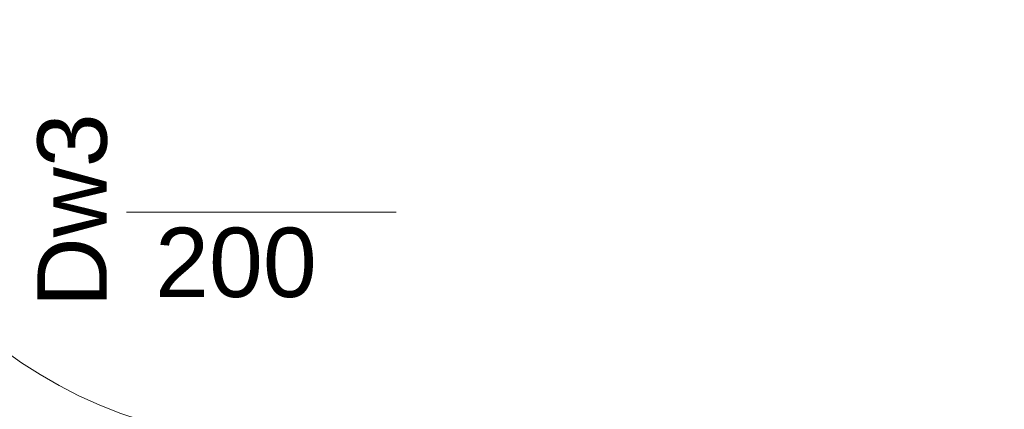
# Model space of a CAD drawing. Header units: millimetres. Extents: x 922208 to 1069538, y -182208 to -99877.
# Tile 79 of 256: x 982413 to 984187, y -170680 to -169979. Entities that reach past the tile are written whole.
import ezdxf

# ---------------------------------------------------------------- set-up
doc = ezdxf.new("R2010")
doc.units = ezdxf.units.MM
doc.header["$MEASUREMENT"] = 0
doc.linetypes.add('HIDDEN', pattern=[20, 10, -10])
for name, color, linetype, lineweight in [('IS_POWRÓT', 5, 'HIDDEN', 30), ('Nowe_210-A Pomieszczenia_Nr_pióra__41', 7, 'Continuous', 15), ('Nowe_220-A Ściany_Nr_pióra__3', 7, 'Continuous', 13), ('Nowe_220-A Ściany_Nr_pióra__7', 7, 'Continuous', 13)]:
    doc.layers.add(name, color=color, linetype=linetype, lineweight=lineweight)
doc.layers.add('Nowe_220-A Ściany_Nr_pióra__45', color=7, linetype='Continuous', lineweight=15, true_color=0x40a5ff)
doc.styles.add('STYL_AUTOMATYCZNY_1', font='arial.ttf')

# ---------------------------------------------------------------- blocks, each defined once
blk = doc.blocks.new('parter01')
at = {"layer": 'Nowe_220-A Ściany_Nr_pióra__3', "color": 7, "linetype": 'Continuous', "lineweight": 0}
blk.add_arc((982876.55073, -110228.02068), 824, 180, 270, dxfattribs=at)
at = {"layer": 'Nowe_220-A Ściany_Nr_pióra__45', "color": 161, "linetype": 'Continuous', "lineweight": 0, "true_color": 0x40a5ff}
blk.add_line((982604.76502, -110640.02068), (983091.1513, -110640.02068), dxfattribs=at)
at = {"layer": 'Nowe_210-A Pomieszczenia_Nr_pióra__41', "color": 7, "linetype": 'Continuous', "lineweight": 0, "insert": (984466.55073, -110528.15507), "char_height": 150, "attachment_point": 2, "style": 'STYL_AUTOMATYCZNY_1'}
blk.add_mtext('\\A1;{\\pqc;\\pt0,25;\\fArial|b0|i0|c238|p0;\\W1.000000;0.26\\fArial|b0|i0|c238|p0;\\W1.000000;\\A1{\\H.66x;\\S^  ;}\\fArial|b0|i0|c238|p0;\\W1.000000;\\fArial|b0|i0|c238|p0;\\W1.000000;\\A1{\\H.66x;\\S^  ;}}', dxfattribs=at)
at = {"layer": 'Nowe_220-A Ściany_Nr_pióra__7', "color": 7, "linetype": 'Continuous', "lineweight": 0, "insert": (982656.55073, -110829.61289), "char_height": 125, "attachment_point": 7, "style": 'STYL_AUTOMATYCZNY_1'}
blk.add_mtext('\\A1;{\\pql;\\pt0;\\fArial|b0|i0|c238|p0;\\W1.000000;200\\fArial|b0|i0|c238|p0;\\W1.000000;\\A1{\\H.66x;\\S^  ;}\\fArial|b0|i0|c238|p0;\\W1.000000;\\fArial|b0|i0|c238|p0;\\W1.000000;}', dxfattribs=at)
at = {"layer": 'Nowe_220-A Ściany_Nr_pióra__7', "color": 7, "linetype": 'Continuous', "lineweight": 0, "insert": (982571.22664, -110811.49118), "char_height": 125, "attachment_point": 7, "rotation": 90, "style": 'STYL_AUTOMATYCZNY_1'}
blk.add_mtext('\\A1;{\\pql;\\pt0;\\fArial|b0|i0|c238|p0;\\W1.000000;Dw3\\fArial|b0|i0|c238|p0;\\W1.000000;\\fArial|b0|i0|c238|p0;\\W1.000000;\\fArial|b0|i0|c238|p0;\\W1.000000;}', dxfattribs=at)

msp = doc.modelspace()

# ---------------------------------------------------------------- block references
at = {"layer": 'IS_POWRÓT', "color": 27, "linetype": 'ByBlock', "lineweight": 30}
msp.add_blockref('parter01', (0, -59685.2), dxfattribs=at)

doc.saveas('drawing.dxf')
